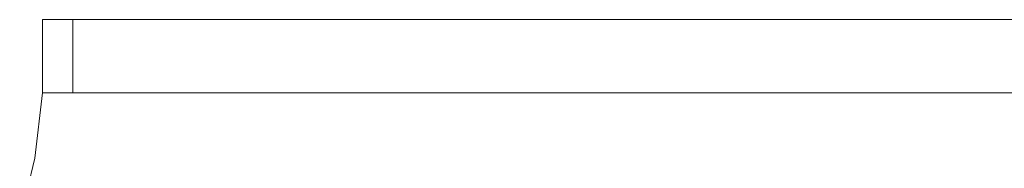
# Model space of a CAD drawing. Header units: inches. Extents: x -1441 to 3871, y -4351 to 2413.
# Tile 60 of 256: x -794 to -629, y -663 to -638. Entities that reach past the tile are written whole.
import ezdxf

# ---------------------------------------------------------------- set-up
doc = ezdxf.new("R2010")
doc.units = ezdxf.units.IN
doc.header["$MEASUREMENT"] = 0
doc.layers.add('at_Entity', color=7, linetype='Continuous')

msp = doc.modelspace()

# ---------------------------------------------------------------- linework, layer by layer
at = {"layer": 'at_Entity', "color": 7, "lineweight": 15}
for p, q in [((-790.64366, -650.11047), (-790.64366, -637.83613)), ((-790.64366, -637.83613), (-785.56315, -637.83613)), ((-785.56315, -637.83613), (-513.81513, -637.83613)), ((-785.56315, -637.83613), (-785.56315, -650.11047)), ((-790.64366, -650.11047), (-791.9126, -661.11587)), ((-785.56315, -650.11047), (-790.64366, -650.11047)), ((-785.56315, -650.11047), (-513.81513, -650.11047)), ((-791.9126, -661.11587), (-794.45524, -671.6967))]:
    msp.add_line(p, q, dxfattribs=at)

doc.saveas('drawing.dxf')
